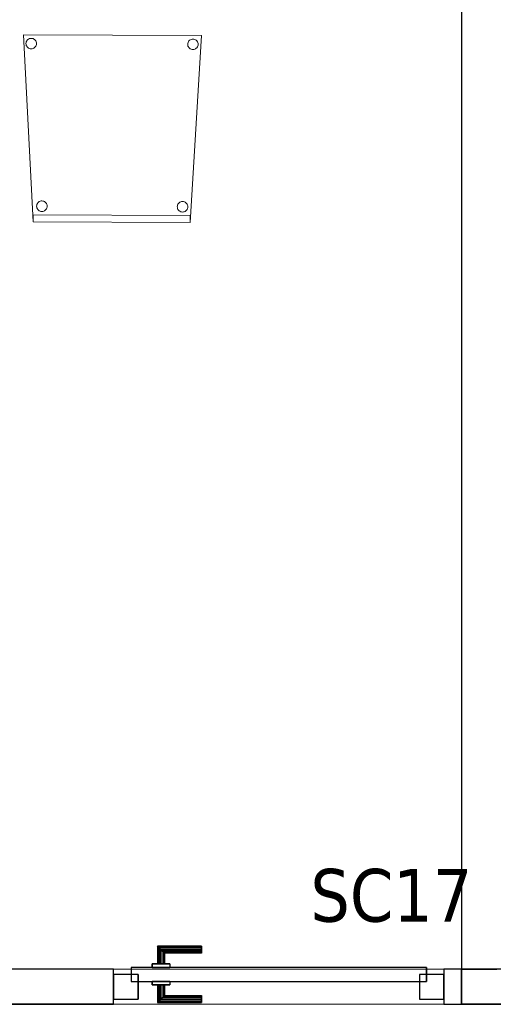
# Model space of a CAD drawing. Header units: metres. Extents: x 397.7 to 427.5, y 12.7 to 28.4.
# Tile 8 of 130: x 403.1 to 404.4, y 23.4 to 26.2. Entities that reach past the tile are written whole.
import ezdxf

# ---------------------------------------------------------------- set-up
doc = ezdxf.new("R2010")
doc.units = ezdxf.units.M
doc.layers.add('01_CARPINTERIA', color=5, linetype='Continuous', lineweight=25, true_color=0x0000ff)
for name, color, linetype, lineweight in [('02_MOBILIARIO', 7, 'Continuous', 18), ('A-DETL-____-MBND', 7, 'Continuous', 18), ('A-GENM-____-OTLN', 7, 'Continuous', 18), ('A-WALL-____-MCUT', 7, 'Continuous', 25), ('A-WALL-____-OTLN', 7, 'Continuous', 25), ('E-ELEC-EQPM-IDEN', 7, 'Continuous', 30)]:
    doc.layers.add(name, color=color, linetype=linetype, lineweight=lineweight)
doc.styles.add('Tahoma_3', font='tahoma.ttf', dxfattribs={"height": 0.15})

# ---------------------------------------------------------------- blocks, each defined once
blk = doc.blocks.new('Family - Mampara P2-152911-05_ELEC_P2')
at = {"layer": 'A-WALL-____-MCUT', "color": 253, "true_color": 0xaaaaaa}
for p, q in [((3.0093, 0.1), (0.0198, 0.1)), ((3.0093, 0), (3.0093, 0.1)), ((3.9493, 0.1), (3.9493, 0)), ((3.9993, 0.1), (3.9493, 0.1)), ((3.9993, 0), (3.9993, 0.1)), ((0, 0), (3.0093, 0)), ((3.9493, 0), (3.9993, 0))]:
    blk.add_line(p, q, dxfattribs=at)
at = {"layer": 'A-WALL-____-OTLN', "color": 253, "true_color": 0xaaaaaa}
for p, q in [((3.0093, 0.1), (0.0198, 0.1)), ((3.0093, 0), (3.0093, 0.1)), ((3.9493, 0.1), (3.9493, 0)), ((3.9993, 0.1), (3.9493, 0.1)), ((3.9993, 0), (3.9993, 0.1)), ((3.0093, 0), (0, 0)), ((3.9493, 0), (3.9993, 0))]:
    blk.add_line(p, q, dxfattribs=at)
at = {"layer": 'A-WALL-____-OTLN', "color": 253, "lineweight": 18, "true_color": 0xaaaaaa}
blk.add_line((0, 0), (3.9993, 0), dxfattribs=at)
blk = doc.blocks.new('Family - Vano puerta-152913-05_ELEC_P2')
at = {"layer": 'A-GENM-____-OTLN', "color": 253, "true_color": 0xaaaaaa}
for p, q in [((404.287, 23.5195), (403.347, 23.5195)), ((403.347, 23.5195), (403.347, 23.4195)), ((403.347, 23.5195), (404.287, 23.5195)), ((403.347, 23.4195), (403.347, 23.5195)), ((404.287, 23.4195), (404.287, 23.5195)), ((404.287, 23.4195), (404.287, 23.5195)), ((403.347, 23.4195), (404.287, 23.4195)), ((404.287, 23.4195), (403.347, 23.4195))]:
    blk.add_line(p, q, dxfattribs=at)
blk = doc.blocks.new('Family - LONDR55-XX_ZZ-ARQ-CAA-M3D-Londres55-153031-05_ELEC_P2')
at = {"layer": '01_CARPINTERIA', "color": 161, "true_color": 0xaaaaff}
for p, q in [((0.1263, 0.1487), (0.125, 0.15)), ((0.125, 0.15), (0.125, 0.1)), ((0.125, 0.15), (0.1263, 0.1487)), ((0.25, 0.15), (0.125, 0.15)), ((0.13, 0.145), (0.1263, 0.1487)), ((0.1263, 0.1487), (0.1263, 0.1)), ((0.1263, 0.1487), (0.1263, 0.1)), ((0.1263, 0.1487), (0.13, 0.145)), ((0.25, 0.1487), (0.1263, 0.1487)), ((0.25, 0.1487), (0.1263, 0.1487)), ((0.135, 0.14), (0.13, 0.145)), ((0.13, 0.145), (0.13, 0.1)), ((0.13, 0.145), (0.13, 0.1)), ((0.13, 0.145), (0.135, 0.14)), ((0.25, 0.145), (0.13, 0.145)), ((0.25, 0.145), (0.13, 0.145)), ((0.25, 0.1487), (0.25, 0.15)), ((0.25, 0.15), (0.25, 0.1487)), ((0.25, 0.145), (0.25, 0.1487)), ((0.25, 0.1487), (0.25, 0.145)), ((0.25, 0.145), (0.25, 0.14)), ((0.25, 0.14), (0.25, 0.145)), ((0.135, 0.1), (0.135, 0.14)), ((0.135, 0.14), (0.135, 0.1)), ((0.135, 0.14), (0.14, 0.135)), ((0.14, 0.135), (0.135, 0.14)), ((0.135, 0.14), (0.25, 0.14)), ((0.25, 0.14), (0.135, 0.14)), ((0.14, 0.135), (0.14, 0.1)), ((0.14, 0.135), (0.1437, 0.1313)), ((0.1437, 0.1313), (0.14, 0.135)), ((0.14, 0.135), (0.14, 0.1)), ((0.25, 0.135), (0.14, 0.135)), ((0.25, 0.135), (0.14, 0.135)), ((0.1437, 0.1313), (0.1437, 0.1)), ((0.1437, 0.1313), (0.145, 0.13)), ((0.145, 0.13), (0.1437, 0.1313)), ((0.1437, 0.1313), (0.1437, 0.1)), ((0.25, 0.1313), (0.1437, 0.1313)), ((0.25, 0.1313), (0.1437, 0.1313)), ((0.145, 0.13), (0.145, 0.1)), ((0.25, 0.13), (0.145, 0.13)), ((0.25, 0.14), (0.25, 0.135)), ((0.25, 0.135), (0.25, 0.14)), ((0.25, 0.135), (0.25, 0.1313)), ((0.25, 0.1313), (0.25, 0.135)), ((0.25, 0.1313), (0.25, 0.13)), ((0.25, 0.13), (0.25, 0.1313)), ((0.89, 0.09), (0.05, 0.09)), ((0.05, 0.09), (0.05, 0.05)), ((0.89, 0.09), (0.05, 0.09)), ((0.05, 0.09), (0.05, 0.05)), ((0.16, 0.1), (0.11, 0.1)), ((0.11, 0.1), (0.16, 0.1)), ((0.11, 0.1), (0.11, 0.09)), ((0.11, 0.09), (0.11, 0.1)), ((0.16, 0.09), (0.11, 0.09)), ((0.11, 0.09), (0.16, 0.09)), ((0.1263, 0.1), (0.125, 0.1)), ((0.125, 0.1), (0.1263, 0.1)), ((0.13, 0.1), (0.1263, 0.1)), ((0.1263, 0.1), (0.13, 0.1)), ((0.135, 0.1), (0.13, 0.1)), ((0.13, 0.1), (0.135, 0.1)), ((0.14, 0.1), (0.135, 0.1)), ((0.135, 0.1), (0.14, 0.1)), ((0.14, 0.1), (0.1437, 0.1)), ((0.1437, 0.1), (0.14, 0.1)), ((0.1437, 0.1), (0.145, 0.1)), ((0.145, 0.1), (0.1437, 0.1)), ((0.16, 0.1), (0.16, 0.09)), ((0.16, 0.1), (0.16, 0.09)), ((0.89, 0.05), (0.89, 0.09)), ((0.89, 0.09), (0.89, 0.05)), ((0.07, 0.07), (0, 0.07)), ((0, 0.07), (0, 0)), ((0.07, 0.07), (0, 0.07)), ((0, 0.07), (0, 0)), ((0.07, 0), (0.07, 0.07)), ((0.07, 0.07), (0.07, 0)), ((0.94, 0.07), (0.87, 0.07)), ((0.87, 0.07), (0.87, 0)), ((0.94, 0.07), (0.87, 0.07)), ((0.87, 0.07), (0.87, 0)), ((0.94, 0), (0.94, 0.07)), ((0.94, 0.07), (0.94, 0)), ((0.05, 0.05), (0.89, 0.05)), ((0.05, 0.05), (0.89, 0.05)), ((0.11, 0.05), (0.16, 0.05)), ((0.16, 0.05), (0.11, 0.05)), ((0.11, 0.05), (0.11, 0.04)), ((0.11, 0.04), (0.11, 0.05)), ((0.11, 0.04), (0.16, 0.04)), ((0.16, 0.04), (0.11, 0.04)), ((0.1263, 0.04), (0.125, 0.04)), ((0.125, 0.04), (0.1263, 0.04)), ((0.125, 0.04), (0.125, -0.01)), ((0.13, 0.04), (0.1263, 0.04)), ((0.1263, 0.04), (0.13, 0.04)), ((0.1263, 0.04), (0.1263, -0.0087)), ((0.1263, 0.04), (0.1263, -0.0087)), ((0.13, 0.04), (0.135, 0.04)), ((0.135, 0.04), (0.13, 0.04)), ((0.13, 0.04), (0.13, -0.005)), ((0.13, 0.04), (0.13, -0.005)), ((0.135, 0.04), (0.14, 0.04)), ((0.14, 0.04), (0.135, 0.04)), ((0.135, 0), (0.135, 0.04)), ((0.135, 0.04), (0.135, 0)), ((0.14, 0.04), (0.1437, 0.04)), ((0.1437, 0.04), (0.14, 0.04)), ((0.14, 0.04), (0.14, 0.005)), ((0.14, 0.04), (0.14, 0.005)), ((0.1437, 0.04), (0.145, 0.04)), ((0.145, 0.04), (0.1437, 0.04)), ((0.1437, 0.04), (0.1437, 0.0087)), ((0.1437, 0.04), (0.1437, 0.0087)), ((0.145, 0.04), (0.145, 0.01)), ((0.16, 0.05), (0.16, 0.04)), ((0.16, 0.05), (0.16, 0.04)), ((0, 0), (0.07, 0)), ((0, 0), (0.07, 0)), ((0.135, 0), (0.13, -0.005)), ((0.14, 0.005), (0.135, 0)), ((0.135, 0), (0.14, 0.005)), ((0.25, 0), (0.135, 0)), ((0.135, 0), (0.25, 0)), ((0.1437, 0.0087), (0.14, 0.005)), ((0.14, 0.005), (0.1437, 0.0087)), ((0.14, 0.005), (0.25, 0.005)), ((0.14, 0.005), (0.25, 0.005)), ((0.145, 0.01), (0.1437, 0.0087)), ((0.1437, 0.0087), (0.145, 0.01)), ((0.1437, 0.0087), (0.25, 0.0087)), ((0.1437, 0.0087), (0.25, 0.0087)), ((0.145, 0.01), (0.25, 0.01)), ((0.25, 0.0087), (0.25, 0.01)), ((0.25, 0.01), (0.25, 0.0087)), ((0.25, 0.005), (0.25, 0.0087)), ((0.25, 0.0087), (0.25, 0.005)), ((0.25, 0.005), (0.25, 0)), ((0.25, 0), (0.25, 0.005)), ((0.25, 0), (0.25, -0.005)), ((0.25, -0.005), (0.25, 0)), ((0.87, 0), (0.94, 0)), ((0.87, 0), (0.94, 0)), ((0.125, -0.01), (0.1263, -0.0087)), ((0.1263, -0.0087), (0.125, -0.01)), ((0.125, -0.01), (0.25, -0.01)), ((0.1263, -0.0087), (0.13, -0.005)), ((0.13, -0.005), (0.1263, -0.0087)), ((0.1263, -0.0087), (0.25, -0.0087)), ((0.1263, -0.0087), (0.25, -0.0087)), ((0.13, -0.005), (0.135, 0)), ((0.13, -0.005), (0.25, -0.005)), ((0.13, -0.005), (0.25, -0.005)), ((0.25, -0.005), (0.25, -0.0087)), ((0.25, -0.0087), (0.25, -0.005)), ((0.25, -0.0087), (0.25, -0.01)), ((0.25, -0.01), (0.25, -0.0087))]:
    blk.add_line(p, q, dxfattribs=at)
blk = doc.blocks.new('Family - Porta P2-153032-05_ELEC_P2')
blk.add_blockref('Family - LONDR55-XX_ZZ-ARQ-CAA-M3D-Londres55-153031-05_ELEC_P2', (0, 0))
blk = doc.blocks.new('Family - Cadira confident_P2-153048-05_ELEC_P2')
at = {"layer": 'A-DETL-____-MBND', "color": 253, "true_color": 0xaaaaaa}
for p, q in [((0.0277, 0.0019), (0, 0.5347)), ((0, 0.5347), (0.5065, 0.5325)), ((0.5065, 0.5325), (0, 0.5347)), ((0, 0.5347), (0.0277, 0.0019)), ((0.5065, 0.5325), (0.4742, 0)), ((0.4742, 0), (0.5065, 0.5325)), ((0.0072, 0.5095), (0.0075, 0.5121)), ((0.0075, 0.5121), (0.0072, 0.5095)), ((0.0075, 0.5069), (0.0072, 0.5095)), ((0.0072, 0.5095), (0.0075, 0.5069)), ((0.0075, 0.5121), (0.0082, 0.5146)), ((0.0082, 0.5146), (0.0075, 0.5121)), ((0.0081, 0.5044), (0.0075, 0.5069)), ((0.0075, 0.5069), (0.0081, 0.5044)), ((0.0092, 0.5021), (0.0081, 0.5044)), ((0.0081, 0.5044), (0.0092, 0.5021)), ((0.0082, 0.5146), (0.0093, 0.517)), ((0.0093, 0.517), (0.0082, 0.5146)), ((0.0093, 0.517), (0.0108, 0.5191)), ((0.0108, 0.5191), (0.0093, 0.517)), ((0.0108, 0.5191), (0.0126, 0.521)), ((0.0126, 0.521), (0.0108, 0.5191)), ((0.0126, 0.521), (0.0148, 0.5224)), ((0.0148, 0.5224), (0.0126, 0.521)), ((0.0148, 0.5224), (0.0171, 0.5235)), ((0.0171, 0.5235), (0.0148, 0.5224)), ((0.0171, 0.5235), (0.0196, 0.5242)), ((0.0196, 0.5242), (0.0171, 0.5235)), ((0.0196, 0.5242), (0.0222, 0.5244)), ((0.0222, 0.5244), (0.0196, 0.5242)), ((0.0222, 0.5244), (0.0248, 0.5242)), ((0.0248, 0.5242), (0.0222, 0.5244)), ((0.0248, 0.5242), (0.0273, 0.5235)), ((0.0273, 0.5235), (0.0248, 0.5242)), ((0.0273, 0.5235), (0.0297, 0.5224)), ((0.0297, 0.5224), (0.0273, 0.5235)), ((0.0297, 0.5224), (0.0318, 0.5209)), ((0.0318, 0.5209), (0.0297, 0.5224)), ((0.0318, 0.5209), (0.0337, 0.519)), ((0.0337, 0.519), (0.0318, 0.5209)), ((0.0337, 0.519), (0.0351, 0.5169)), ((0.0351, 0.5169), (0.0337, 0.519)), ((0.0351, 0.5169), (0.0362, 0.5145)), ((0.0362, 0.5145), (0.0351, 0.5169)), ((0.0362, 0.5043), (0.0351, 0.502)), ((0.0351, 0.502), (0.0362, 0.5043)), ((0.0362, 0.5145), (0.0369, 0.512)), ((0.0369, 0.512), (0.0362, 0.5145)), ((0.0369, 0.5068), (0.0362, 0.5043)), ((0.0362, 0.5043), (0.0369, 0.5068)), ((0.0369, 0.512), (0.0371, 0.5094)), ((0.0371, 0.5094), (0.0369, 0.512)), ((0.0371, 0.5094), (0.0369, 0.5068)), ((0.0369, 0.5068), (0.0371, 0.5094)), ((0.4672, 0.5075), (0.4675, 0.5101)), ((0.4675, 0.5101), (0.4672, 0.5075)), ((0.4675, 0.505), (0.4672, 0.5075)), ((0.4672, 0.5075), (0.4675, 0.505)), ((0.4675, 0.5101), (0.4682, 0.5127)), ((0.4682, 0.5127), (0.4675, 0.5101)), ((0.4681, 0.5024), (0.4675, 0.505)), ((0.4675, 0.505), (0.4681, 0.5024)), ((0.4682, 0.5127), (0.4693, 0.515)), ((0.4693, 0.515), (0.4682, 0.5127)), ((0.4693, 0.515), (0.4708, 0.5171)), ((0.4708, 0.5171), (0.4693, 0.515)), ((0.4708, 0.5171), (0.4726, 0.519)), ((0.4726, 0.519), (0.4708, 0.5171)), ((0.4726, 0.519), (0.4748, 0.5204)), ((0.4748, 0.5204), (0.4726, 0.519)), ((0.4748, 0.5204), (0.4771, 0.5215)), ((0.4771, 0.5215), (0.4748, 0.5204)), ((0.4771, 0.5215), (0.4796, 0.5222)), ((0.4796, 0.5222), (0.4771, 0.5215)), ((0.4796, 0.5222), (0.4822, 0.5224)), ((0.4822, 0.5224), (0.4796, 0.5222)), ((0.4822, 0.5224), (0.4848, 0.5222)), ((0.4848, 0.5222), (0.4822, 0.5224)), ((0.4848, 0.5222), (0.4873, 0.5215)), ((0.4873, 0.5215), (0.4848, 0.5222)), ((0.4873, 0.5215), (0.4897, 0.5204)), ((0.4897, 0.5204), (0.4873, 0.5215)), ((0.4897, 0.5204), (0.4918, 0.5189)), ((0.4918, 0.5189), (0.4897, 0.5204)), ((0.4918, 0.5189), (0.4937, 0.517)), ((0.4937, 0.517), (0.4918, 0.5189)), ((0.4937, 0.517), (0.4951, 0.5149)), ((0.4951, 0.5149), (0.4937, 0.517)), ((0.4951, 0.5149), (0.4962, 0.5125)), ((0.4962, 0.5125), (0.4951, 0.5149)), ((0.4962, 0.5125), (0.4969, 0.51)), ((0.4969, 0.51), (0.4962, 0.5125)), ((0.4969, 0.5048), (0.4962, 0.5023)), ((0.4962, 0.5023), (0.4969, 0.5048)), ((0.4969, 0.51), (0.4971, 0.5074)), ((0.4971, 0.5074), (0.4969, 0.51)), ((0.4971, 0.5074), (0.4969, 0.5048)), ((0.4969, 0.5048), (0.4971, 0.5074)), ((0.0107, 0.4999), (0.0092, 0.5021)), ((0.0092, 0.5021), (0.0107, 0.4999)), ((0.0125, 0.4981), (0.0107, 0.4999)), ((0.0107, 0.4999), (0.0125, 0.4981)), ((0.0147, 0.4966), (0.0125, 0.4981)), ((0.0125, 0.4981), (0.0147, 0.4966)), ((0.017, 0.4955), (0.0147, 0.4966)), ((0.0147, 0.4966), (0.017, 0.4955)), ((0.0195, 0.4948), (0.017, 0.4955)), ((0.017, 0.4955), (0.0195, 0.4948)), ((0.0221, 0.4945), (0.0195, 0.4948)), ((0.0195, 0.4948), (0.0221, 0.4945)), ((0.0247, 0.4948), (0.0221, 0.4945)), ((0.0221, 0.4945), (0.0247, 0.4948)), ((0.0272, 0.4954), (0.0247, 0.4948)), ((0.0247, 0.4948), (0.0272, 0.4954)), ((0.0296, 0.4965), (0.0272, 0.4954)), ((0.0272, 0.4954), (0.0296, 0.4965)), ((0.0317, 0.498), (0.0296, 0.4965)), ((0.0296, 0.4965), (0.0317, 0.498)), ((0.0336, 0.4998), (0.0317, 0.498)), ((0.0317, 0.498), (0.0336, 0.4998)), ((0.0351, 0.502), (0.0336, 0.4998)), ((0.0336, 0.4998), (0.0351, 0.502)), ((0.4692, 0.5001), (0.4681, 0.5024)), ((0.4681, 0.5024), (0.4692, 0.5001)), ((0.4707, 0.4979), (0.4692, 0.5001)), ((0.4692, 0.5001), (0.4707, 0.4979)), ((0.4725, 0.4961), (0.4707, 0.4979)), ((0.4707, 0.4979), (0.4725, 0.4961)), ((0.4747, 0.4946), (0.4725, 0.4961)), ((0.4725, 0.4961), (0.4747, 0.4946)), ((0.477, 0.4935), (0.4747, 0.4946)), ((0.4747, 0.4946), (0.477, 0.4935)), ((0.4795, 0.4928), (0.477, 0.4935)), ((0.477, 0.4935), (0.4795, 0.4928)), ((0.4821, 0.4925), (0.4795, 0.4928)), ((0.4795, 0.4928), (0.4821, 0.4925)), ((0.4847, 0.4928), (0.4821, 0.4925)), ((0.4821, 0.4925), (0.4847, 0.4928)), ((0.4872, 0.4934), (0.4847, 0.4928)), ((0.4847, 0.4928), (0.4872, 0.4934)), ((0.4896, 0.4945), (0.4872, 0.4934)), ((0.4872, 0.4934), (0.4896, 0.4945)), ((0.4917, 0.496), (0.4896, 0.4945)), ((0.4896, 0.4945), (0.4917, 0.496)), ((0.4936, 0.4978), (0.4917, 0.496)), ((0.4917, 0.496), (0.4936, 0.4978)), ((0.4951, 0.5), (0.4936, 0.4978)), ((0.4936, 0.4978), (0.4951, 0.5)), ((0.4962, 0.5023), (0.4951, 0.5)), ((0.4951, 0.5), (0.4962, 0.5023)), ((0.0396, 0.0545), (0.0411, 0.0566)), ((0.0411, 0.0566), (0.0396, 0.0545)), ((0.0411, 0.0566), (0.043, 0.0584)), ((0.043, 0.0584), (0.0411, 0.0566)), ((0.043, 0.0584), (0.0451, 0.0599)), ((0.0451, 0.0599), (0.043, 0.0584)), ((0.0451, 0.0599), (0.0475, 0.061)), ((0.0475, 0.061), (0.0451, 0.0599)), ((0.0475, 0.061), (0.05, 0.0617)), ((0.05, 0.0617), (0.0475, 0.061)), ((0.05, 0.0617), (0.0526, 0.0619)), ((0.0526, 0.0619), (0.05, 0.0617)), ((0.0526, 0.0619), (0.0552, 0.0616)), ((0.0552, 0.0616), (0.0526, 0.0619)), ((0.0552, 0.0616), (0.0577, 0.061)), ((0.0577, 0.061), (0.0552, 0.0616)), ((0.0577, 0.061), (0.0601, 0.0598)), ((0.0601, 0.0598), (0.0577, 0.061)), ((0.0601, 0.0598), (0.0622, 0.0583)), ((0.0622, 0.0583), (0.0601, 0.0598)), ((0.0622, 0.0583), (0.064, 0.0565)), ((0.064, 0.0565), (0.0622, 0.0583)), ((0.064, 0.0565), (0.0655, 0.0543)), ((0.0655, 0.0543), (0.064, 0.0565)), ((0.4411, 0.0548), (0.443, 0.0567)), ((0.443, 0.0567), (0.4411, 0.0548)), ((0.443, 0.0567), (0.4451, 0.0582)), ((0.4451, 0.0582), (0.443, 0.0567)), ((0.4451, 0.0582), (0.4475, 0.0593)), ((0.4475, 0.0593), (0.4451, 0.0582)), ((0.4475, 0.0593), (0.45, 0.0599)), ((0.45, 0.0599), (0.4475, 0.0593)), ((0.45, 0.0599), (0.4526, 0.0601)), ((0.4526, 0.0601), (0.45, 0.0599)), ((0.4526, 0.0601), (0.4552, 0.0599)), ((0.4552, 0.0599), (0.4526, 0.0601)), ((0.4552, 0.0599), (0.4577, 0.0592)), ((0.4577, 0.0592), (0.4552, 0.0599)), ((0.4577, 0.0592), (0.4601, 0.0581)), ((0.4601, 0.0581), (0.4577, 0.0592)), ((0.4601, 0.0581), (0.4622, 0.0566)), ((0.4622, 0.0566), (0.4601, 0.0581)), ((0.4622, 0.0566), (0.464, 0.0548)), ((0.464, 0.0548), (0.4622, 0.0566)), ((0.0376, 0.047), (0.0378, 0.0496)), ((0.0378, 0.0496), (0.0376, 0.047)), ((0.0378, 0.0444), (0.0376, 0.047)), ((0.0376, 0.047), (0.0378, 0.0444)), ((0.0378, 0.0496), (0.0385, 0.0521)), ((0.0385, 0.0521), (0.0378, 0.0496)), ((0.0385, 0.0419), (0.0378, 0.0444)), ((0.0378, 0.0444), (0.0385, 0.0419)), ((0.0385, 0.0521), (0.0396, 0.0545)), ((0.0396, 0.0545), (0.0385, 0.0521)), ((0.0396, 0.0395), (0.0385, 0.0419)), ((0.0385, 0.0419), (0.0396, 0.0395)), ((0.041, 0.0374), (0.0396, 0.0395)), ((0.0396, 0.0395), (0.041, 0.0374)), ((0.0429, 0.0355), (0.041, 0.0374)), ((0.041, 0.0374), (0.0429, 0.0355)), ((0.045, 0.034), (0.0429, 0.0355)), ((0.0429, 0.0355), (0.045, 0.034)), ((0.0474, 0.0329), (0.045, 0.034)), ((0.045, 0.034), (0.0474, 0.0329)), ((0.0499, 0.0322), (0.0474, 0.0329)), ((0.0474, 0.0329), (0.0499, 0.0322)), ((0.0525, 0.032), (0.0499, 0.0322)), ((0.0499, 0.0322), (0.0525, 0.032)), ((0.0551, 0.0322), (0.0525, 0.032)), ((0.0525, 0.032), (0.0551, 0.0322)), ((0.0576, 0.0329), (0.0551, 0.0322)), ((0.0551, 0.0322), (0.0576, 0.0329)), ((0.0599, 0.034), (0.0576, 0.0329)), ((0.0576, 0.0329), (0.0599, 0.034)), ((0.0621, 0.0355), (0.0599, 0.034)), ((0.0599, 0.034), (0.0621, 0.0355)), ((0.0639, 0.0373), (0.0621, 0.0355)), ((0.0621, 0.0355), (0.0639, 0.0373)), ((0.0654, 0.0394), (0.0639, 0.0373)), ((0.0639, 0.0373), (0.0654, 0.0394)), ((0.0665, 0.0418), (0.0654, 0.0394)), ((0.0654, 0.0394), (0.0665, 0.0418)), ((0.0655, 0.0543), (0.0666, 0.052)), ((0.0666, 0.052), (0.0655, 0.0543)), ((0.0672, 0.0443), (0.0665, 0.0418)), ((0.0665, 0.0418), (0.0672, 0.0443)), ((0.0666, 0.052), (0.0673, 0.0495)), ((0.0673, 0.0495), (0.0666, 0.052)), ((0.0675, 0.0469), (0.0672, 0.0443)), ((0.0672, 0.0443), (0.0675, 0.0469)), ((0.0673, 0.0495), (0.0675, 0.0469)), ((0.0675, 0.0469), (0.0673, 0.0495)), ((0.4376, 0.0453), (0.4378, 0.0479)), ((0.4378, 0.0479), (0.4376, 0.0453)), ((0.4378, 0.0427), (0.4376, 0.0453)), ((0.4376, 0.0453), (0.4378, 0.0427)), ((0.4378, 0.0479), (0.4385, 0.0504)), ((0.4385, 0.0504), (0.4378, 0.0479)), ((0.4385, 0.0401), (0.4378, 0.0427)), ((0.4378, 0.0427), (0.4385, 0.0401)), ((0.4385, 0.0504), (0.4396, 0.0527)), ((0.4396, 0.0527), (0.4385, 0.0504)), ((0.4396, 0.0378), (0.4385, 0.0401)), ((0.4385, 0.0401), (0.4396, 0.0378)), ((0.4396, 0.0527), (0.4411, 0.0548)), ((0.4411, 0.0548), (0.4396, 0.0527)), ((0.441, 0.0356), (0.4396, 0.0378)), ((0.4396, 0.0378), (0.441, 0.0356)), ((0.4429, 0.0338), (0.441, 0.0356)), ((0.441, 0.0356), (0.4429, 0.0338)), ((0.445, 0.0323), (0.4429, 0.0338)), ((0.4429, 0.0338), (0.445, 0.0323)), ((0.4474, 0.0312), (0.445, 0.0323)), ((0.445, 0.0323), (0.4474, 0.0312)), ((0.4499, 0.0305), (0.4474, 0.0312)), ((0.4474, 0.0312), (0.4499, 0.0305)), ((0.4525, 0.0303), (0.4499, 0.0305)), ((0.4499, 0.0305), (0.4525, 0.0303)), ((0.4551, 0.0305), (0.4525, 0.0303)), ((0.4525, 0.0303), (0.4551, 0.0305)), ((0.4576, 0.0311), (0.4551, 0.0305)), ((0.4551, 0.0305), (0.4576, 0.0311)), ((0.4599, 0.0322), (0.4576, 0.0311)), ((0.4576, 0.0311), (0.4599, 0.0322)), ((0.4621, 0.0337), (0.4599, 0.0322)), ((0.4599, 0.0322), (0.4621, 0.0337)), ((0.4639, 0.0355), (0.4621, 0.0337)), ((0.4621, 0.0337), (0.4639, 0.0355)), ((0.4654, 0.0377), (0.4639, 0.0355)), ((0.4639, 0.0355), (0.4654, 0.0377)), ((0.464, 0.0548), (0.4655, 0.0526)), ((0.4655, 0.0526), (0.464, 0.0548)), ((0.4665, 0.04), (0.4654, 0.0377)), ((0.4654, 0.0377), (0.4665, 0.04)), ((0.4655, 0.0526), (0.4666, 0.0502)), ((0.4666, 0.0502), (0.4655, 0.0526)), ((0.4672, 0.0425), (0.4665, 0.04)), ((0.4665, 0.04), (0.4672, 0.0425)), ((0.4666, 0.0502), (0.4673, 0.0477)), ((0.4673, 0.0477), (0.4666, 0.0502)), ((0.4675, 0.0451), (0.4672, 0.0425)), ((0.4672, 0.0425), (0.4675, 0.0451)), ((0.4673, 0.0477), (0.4675, 0.0451)), ((0.4675, 0.0451), (0.4673, 0.0477)), ((0.0277, 0.0019), (0.0278, 0.0219)), ((0.0278, 0.0219), (0.0277, 0.0019)), ((0.4742, 0), (0.0277, 0.0019)), ((0.0277, 0.0019), (0.4742, 0)), ((0.4742, 0), (0.0277, 0.0019)), ((0.0277, 0.0019), (0.4742, 0)), ((0.0278, 0.0219), (0.4743, 0.02)), ((0.4743, 0.02), (0.0278, 0.0219)), ((0.4743, 0.02), (0.4742, 0)), ((0.4742, 0), (0.4743, 0.02))]:
    blk.add_line(p, q, dxfattribs=at)
blk = doc.blocks.new('Family - Evans P2-153121-05_ELEC_P2')
at = {"layer": 'A-WALL-____-MCUT', "color": 253, "true_color": 0xaaaaaa}
for p, q in [((1.84, 0.1), (0, 0.1)), ((0, 0.1), (0, 0)), ((1.84, 0), (1.84, 0.1)), ((0, 0), (1.84, 0))]:
    blk.add_line(p, q, dxfattribs=at)
at = {"layer": 'A-WALL-____-OTLN', "color": 253, "true_color": 0xaaaaaa}
for p, q in [((0, 0), (0, 0.1)), ((1.84, 0.1), (0, 0.1)), ((1.84, 0), (1.84, 0.1)), ((1.84, 0), (0, 0))]:
    blk.add_line(p, q, dxfattribs=at)
at = {"layer": 'A-WALL-____-OTLN', "color": 253, "lineweight": 18, "true_color": 0xaaaaaa}
blk.add_line((0, 0), (3.17, 0), dxfattribs=at)
blk = doc.blocks.new('Family - Evans P2-153146-05_ELEC_P2')
at = {"layer": 'A-WALL-____-MCUT', "color": 253, "true_color": 0xaaaaaa}
for p, q in [((4.5488, 0.1), (0, 0.1)), ((0, 0.1), (0, 0))]:
    blk.add_line(p, q, dxfattribs=at)
at = {"layer": 'A-WALL-____-OTLN', "color": 253, "true_color": 0xaaaaaa}
for p, q in [((4.5488, 0.1), (0, 0.1)), ((0, 0.1), (0, 0))]:
    blk.add_line(p, q, dxfattribs=at)
blk = doc.blocks.new('LONDR55-XX_ZZ-ARQ-CAA-M3D-Londres55_ifc-1-05_ELEC_P2')
at = {"layer": '01_CARPINTERIA', "color": 253, "lineweight": 18, "true_color": 0xaaaaaa}
blk.add_blockref('Family - Porta P2-153032-05_ELEC_P2', (403.347, 23.4345), dxfattribs=at)
at = {"layer": '02_MOBILIARIO', "color": 253, "lineweight": 18, "true_color": 0xaaaaaa}
blk.add_blockref('Family - Cadira confident_P2-153048-05_ELEC_P2', (403.0908, 25.6432), dxfattribs=at)
at = {"layer": 'A-GENM-____-OTLN', "color": 253, "lineweight": 18, "true_color": 0xaaaaaa}
blk.add_blockref('Family - Vano puerta-152913-05_ELEC_P2', (0, 0), dxfattribs=at)
at = {"layer": 'A-WALL-____-OTLN', "color": 253, "lineweight": 18, "true_color": 0xaaaaaa, "rotation": 90}
blk.add_blockref('Family - Evans P2-153146-05_ELEC_P2', (404.437, 23.5195), dxfattribs=at)
at = {"layer": 'A-WALL-____-OTLN', "color": 253, "lineweight": 18, "true_color": 0xaaaaaa}
for name, p in [('Family - Mampara P2-152911-05_ELEC_P2', (400.3377, 23.4195)), ('Family - Evans P2-153121-05_ELEC_P2', (404.337, 23.4195))]:
    blk.add_blockref(name, p, dxfattribs=at)

msp = doc.modelspace()

# ---------------------------------------------------------------- block references
at = {"lineweight": 5}
msp.add_blockref('LONDR55-XX_ZZ-ARQ-CAA-M3D-Londres55_ifc-1-05_ELEC_P2', (0, 0), dxfattribs=at)

# ---------------------------------------------------------------- texts
at = {"layer": 'E-ELEC-EQPM-IDEN', "insert": (403.907, 23.8046), "char_height": 0.15, "width": 0.549156, "attachment_point": 1, "style": 'Tahoma_3'}
msp.add_mtext('SC17', dxfattribs=at)

doc.saveas('drawing.dxf')
